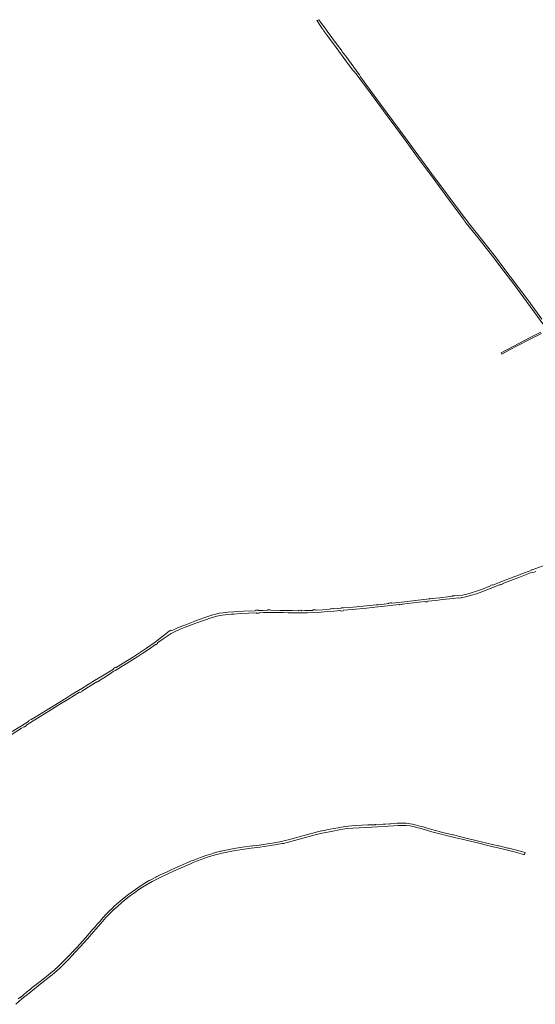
# Model space of a CAD drawing. Header units: metres. Extents: x 129909 to 134295, y 430065 to 433784.
# Tile 3 of 21: x 132102 to 133215, y 431658 to 433784. Entities that reach past the tile are written whole.
import ezdxf

# ---------------------------------------------------------------- set-up
doc = ezdxf.new("R2010")
doc.units = ezdxf.units.M
doc.layers.add('B-XX-OG-WEG-GV', color=7, linetype='Continuous', lineweight=18)

msp = doc.modelspace()

# ---------------------------------------------------------------- linework, layer by layer
at = {"layer": 'B-XX-OG-WEG-GV', "color": 253}
for points in [[(133229.3, 433137.1), (133198.7, 433178.5), (133161, 433229), (133145.2, 433250), (133129.1, 433271.4), (133088, 433323.2), (133084.1, 433328.2), (133080.4, 433333.1), (133076, 433338.6), (133048.3, 433374.3), (133000, 433439.5), (132999.2, 433440.6), (132955.8, 433500), (132938.5, 433523.7), (132881.2, 433601.3), (132838, 433660.5), (132835.2, 433664.4), (132834.7, 433665.1), (132823.2, 433680.7), (132805.8, 433704.6), (132799.2, 433713.6), (132797.5, 433716), (132795.7, 433718.3), (132788.2, 433728.6), (132765.8, 433759.1), (132761.4, 433764.9), (132753.6, 433775.3), (132747.4, 433783.5), (132743.6, 433782.1), (132743.5, 433782), (132744.9, 433780.2), (132744.5, 433780), (132745.5, 433778.6), (132749.5, 433773.4), (132755.3, 433764.5), (132756.4, 433762.8), (132758, 433760.1), (132766.7, 433748.4), (132785.3, 433723.2), (132806, 433694.7), (132820.3, 433675.6), (132823, 433672.5), (132827.3, 433667.5), (132828.3, 433666.6), (132836.5, 433655.9), (132861.2, 433622.3), (132895, 433576.3), (132930.4, 433528.2), (132951.1, 433500), (132962.3, 433484.8), (132996.6, 433438.2), (133000, 433433.5), (133029.7, 433393.1), (133061.6, 433350.4), (133063.2, 433348.2), (133075.5, 433332.8), (133091.2, 433313), (133125.7, 433269.3), (133140.2, 433250), (133168.4, 433212.5), (133203.9, 433164.3), (133233.7, 433123.8)], [(133227, 433109.2), (133204.2, 433097.2), (133167.6, 433078.3), (133141.4, 433064.6), (133143.1, 433061.7), (133159.2, 433070.7), (133198.5, 433090.8), (133228.8, 433106.2)], [(133241.5, 432608.1), (133210.8, 432596.4), (133209.5, 432596.8), (133206.6, 432595.8), (133206.3, 432594.7), (133187.8, 432587.6), (133177.3, 432583.6), (133171.2, 432581.2), (133137, 432568.2), (133123.5, 432563), (133122.2, 432563.4), (133119.3, 432562.4), (133118.2, 432561), (133101, 432554.4), (133087.8, 432549.5), (133076.9, 432545.8), (133075.2, 432545.3), (133067.5, 432543.2), (133057.6, 432541.4), (133041.6, 432539.3), (133040.7, 432540), (133036.2, 432539.5), (133035.6, 432538.6), (133020.4, 432536.8), (133008.7, 432535.5), (133000, 432534.5), (132993.6, 432533.8), (132992.4, 432534.5), (132987.1, 432533.9), (132986.5, 432533.1), (132956.1, 432529.5), (132920.8, 432525.4), (132913.3, 432524.6), (132904.6, 432523.5), (132903.8, 432524.4), (132902.2, 432524.2), (132898.7, 432523.8), (132898.2, 432523), (132888.6, 432521.8), (132882.1, 432521.1), (132880.9, 432521.5), (132874.7, 432520.8), (132874.4, 432520.4), (132872.1, 432520.2), (132850.5, 432518.2), (132822.2, 432515.4), (132800.9, 432513.4), (132800.4, 432514), (132796, 432513.8), (132795.7, 432513), (132778.7, 432511.3), (132777.9, 432512), (132772.5, 432511.7), (132772.1, 432510.9), (132755.8, 432509.5), (132740.8, 432508.6), (132739.8, 432509.4), (132735.1, 432509.1), (132734.5, 432508.2), (132717.8, 432507.7), (132710.2, 432507.5), (132708.6, 432508.5), (132704.6, 432508.3), (132703.8, 432507.6), (132690.9, 432507.7), (132663.7, 432508.2), (132643.9, 432508.4), (132642.9, 432509.3), (132637.5, 432509.3), (132636.9, 432508.5), (132627, 432508.3), (132617.5, 432507.8), (132616.5, 432508.8), (132610.7, 432508.4), (132610, 432507.6), (132584.9, 432506.3), (132563.9, 432505.1), (132551.5, 432504.3), (132540.9, 432503.1), (132532.3, 432501.9), (132525.1, 432500), (132519.1, 432498.4), (132510.4, 432495.6), (132501.6, 432492.6), (132489.2, 432488.2), (132480, 432484.9), (132458.2, 432476.6), (132444.4, 432471.3), (132441.4, 432470), (132433.8, 432466.6), (132430.5, 432464.8), (132428.5, 432465.3), (132424.7, 432463.3), (132397.9, 432442.5), (132391.9, 432438.2), (132375.7, 432426.4), (132367.4, 432420.9), (132347.4, 432408.1), (132325.3, 432394.4), (132310.2, 432385.2), (132308.9, 432385.5), (132304.7, 432383.1), (132304.2, 432381.6), (132280.6, 432367), (132272.3, 432361.8), (132263.8, 432356.7), (132236.2, 432339.8), (132212.8, 432325.6), (132204.1, 432320.2), (132187, 432309.7), (132135.6, 432278), (132127, 432272.5), (132125.8, 432272.8), (132121, 432269.9), (132120.7, 432268.7), (132105.7, 432259.3), (132086, 432246.8)], [(132083.6, 432239.6), (132105.6, 432253.6), (132110.9, 432256.9), (132112.3, 432256.7), (132116, 432259), (132116.3, 432260.3), (132125.2, 432265.9), (132170.4, 432293.9), (132186.7, 432304), (132205.9, 432315.8), (132219.5, 432324.2), (132231.3, 432331.4), (132232.8, 432331.2), (132235.2, 432332.7), (132235.8, 432334), (132255.7, 432346.2), (132268.8, 432354.2), (132270, 432354.2), (132279.7, 432360.1), (132287.5, 432365), (132287.6, 432365.7), (132300.1, 432373.6), (132304.1, 432376.2), (132307.8, 432378.3), (132316.5, 432383.8), (132323.9, 432388.2), (132325.9, 432389.4), (132345.6, 432401.6), (132356.7, 432408.5), (132367.9, 432415.7), (132375.7, 432420.8), (132385.3, 432427.6), (132394.8, 432434.5), (132395.7, 432434.3), (132396.4, 432434.8), (132399.5, 432437), (132399.7, 432438), (132411.6, 432446.6), (132420.2, 432452.6), (132429, 432458.3), (132437.5, 432463), (132448.4, 432467.7), (132458.9, 432471.9), (132482.1, 432480.6), (132501.1, 432487.4), (132515.3, 432492.1), (132527.2, 432495.5), (132539, 432498), (132551.7, 432499.5), (132559, 432500), (132564.6, 432500.4), (132579.5, 432501.3), (132612.6, 432502.9), (132613.5, 432502), (132618.7, 432502.4), (132619.1, 432503.2), (132628, 432503.5), (132637.5, 432503.7), (132671, 432503.4), (132681.6, 432503.2), (132692.5, 432502.9), (132709.7, 432502.8), (132723, 432503.1), (132736, 432503.6), (132752.8, 432504.4), (132766, 432505.5), (132780.2, 432506.7), (132794.4, 432508), (132795.5, 432506.9), (132800.3, 432507.4), (132800.8, 432508.6), (132819.8, 432510.4), (132850.4, 432513.3), (132875.3, 432515.7), (132889.7, 432517.2), (132921.5, 432520.7), (132922.2, 432520.1), (132922.2, 432520.1), (132927.4, 432520.6), (132928, 432521.5), (132976.9, 432527.1), (132978.3, 432526.5), (132982.6, 432526.8), (132982.9, 432527.8), (133000, 432529.7), (133014.6, 432531.4), (133037.6, 432534), (133048.2, 432535.2), (133048.9, 432534.5), (133054.7, 432535.2), (133054.9, 432536), (133061.4, 432537), (133069.9, 432538.7), (133077.6, 432540.8), (133087.8, 432544.3), (133105.1, 432550.8), (133139.5, 432564.1), (133140.2, 432563.7), (133145.1, 432565.4), (133145.2, 432566.2), (133179.4, 432579.3), (133208.4, 432590.5), (133209.4, 432589.8), (133214.8, 432591.7), (133215.4, 432593.1)], [(132093.7, 431657.8), (132106.7, 431669.3), (132122.1, 431682.1), (132149.6, 431703.8), (132159.3, 431711.4), (132166.2, 431716.8), (132171.9, 431721.3), (132177, 431725.6), (132182.5, 431730.6), (132188.4, 431735.9), (132193.5, 431740.8), (132200.2, 431747.4), (132208.5, 431756), (132212.3, 431759.9), (132213.4, 431761.1), (132232.6, 431781.6), (132248.8, 431799.7), (132256.5, 431808.5), (132266.4, 431820), (132277.3, 431832.5), (132288.2, 431845), (132295.3, 431852.3), (132303.2, 431860.4), (132313.8, 431869.8), (132321.7, 431876.9), (132332.1, 431885.4), (132341.5, 431892.7), (132349.5, 431898.6), (132359.4, 431905.6), (132367.4, 431910.7), (132374.3, 431914.9), (132387.9, 431922.9), (132396.3, 431927.1), (132403.9, 431931), (132410.9, 431934.5), (132418.8, 431938.2), (132433.7, 431945.1), (132450.5, 431952.7), (132471, 431961.3), (132478.2, 431964.3), (132485.9, 431967.3), (132493.7, 431970.4), (132501.1, 431973.2), (132509.3, 431975.8), (132516.8, 431978), (132524.9, 431980.3), (132533.1, 431982.5), (132541.7, 431984.5), (132563.3, 431989.1), (132581.8, 431992.3), (132601.8, 431994.9), (132620.6, 431997.1), (132638.9, 432000), (132657, 432002.7), (132668.9, 432004.7), (132671.3, 432005.2), (132687.4, 432009.2), (132711.3, 432015.8), (132739.9, 432023.5), (132755.2, 432027.1), (132770.5, 432030.3), (132777.8, 432031.9), (132791.7, 432034.6), (132799.4, 432035.8), (132808.1, 432037), (132821.3, 432038.1), (132862.4, 432040.4), (132909.2, 432043.2), (132918.5, 432043.9), (132927.4, 432044.1), (132936.2, 432043.7), (132944, 432042.8), (132951.4, 432041.5), (132959.1, 432039.7), (132968.6, 432037.1), (132992, 432030.4), (133000, 432028.3), (133009, 432025.8), (133015.4, 432024.2), (133025.4, 432021.7), (133035.1, 432019.3), (133043.7, 432017.3), (133056.2, 432014.2), (133090.5, 432006.1), (133115.8, 432000), (133121, 431998.7), (133130.3, 431996.4), (133140.4, 431994), (133149, 431991.8), (133158, 431989.6), (133169.7, 431986.7), (133179.4, 431984.2), (133189.8, 431981.5), (133192, 431980.9), (133193.2, 431985.3), (133157.9, 431994.6), (133155.9, 431995.1), (133139.7, 431998.9), (133136.5, 431999.6), (133136.1, 431999.7), (133134.9, 432000), (133098.1, 432008.9), (133054, 432019.4), (133051.5, 432020), (133048.8, 432020.7), (133046.1, 432021.7), (133044.8, 432022.2), (133038.7, 432023.6), (133038.5, 432023.7), (133037.8, 432023.6), (133036.9, 432023.7), (133021.5, 432027.2), (133009.5, 432030.3), (133000, 432033), (132996.8, 432033.9), (132986.5, 432036.8), (132981.7, 432038.2), (132973, 432040.6), (132965.9, 432042.7), (132960.7, 432044.1), (132955.4, 432045.5), (132950.1, 432046.5), (132945.1, 432047.4), (132940.5, 432048), (132936.3, 432048.5), (132932.2, 432048.7), (132927.6, 432048.8), (132922.8, 432048.6), (132917, 432048.5), (132903, 432047.6), (132900.8, 432047.5), (132891.9, 432046.9), (132889.1, 432046.7), (132886.6, 432046.6), (132869.8, 432045.7), (132869.5, 432045.6), (132853.2, 432045), (132840.5, 432044.2), (132829.4, 432043.6), (132819, 432042.8), (132811.3, 432042.2), (132803.7, 432041.3), (132796.6, 432040.3), (132789.8, 432039.1), (132780, 432037.2), (132771.9, 432035.7), (132764.6, 432034.2), (132762.7, 432033.8), (132759, 432033.1), (132755.1, 432032.3), (132753.5, 432032), (132742.2, 432029.3), (132735, 432027.5), (132728.1, 432025.6), (132720.9, 432023.5), (132702.6, 432018.5), (132692.8, 432016), (132684, 432013.6), (132681.7, 432013), (132675.1, 432011.3), (132672.1, 432010.5), (132667.5, 432009.4), (132663.2, 432008.6), (132655, 432007), (132647.8, 432005.7), (132641.2, 432004.6), (132628.6, 432002.9), (132619.7, 432001.7), (132619.2, 432001.7), (132606.1, 432000), (132604.2, 431999.8), (132582.3, 431997), (132565.3, 431994.2), (132558.1, 431993), (132543.6, 431989.9), (132537.5, 431988.5), (132536, 431988.3), (132535.2, 431988.5), (132535.2, 431988.4), (132527.2, 431986.1), (132527.1, 431986.2), (132518, 431983.2), (132514.4, 431982.1), (132504, 431978.8), (132492.6, 431975), (132484.9, 431971.9), (132475.8, 431968.3), (132473, 431967.2), (132430.6, 431948.6), (132421.7, 431944.7), (132413.7, 431941), (132405.2, 431937), (132397.9, 431933.6), (132395.9, 431932.6), (132383.4, 431925.8), (132381.7, 431924.8), (132374.1, 431920.4), (132366.4, 431915.5), (132359.1, 431910.8), (132344.9, 431900.8), (132337.9, 431895.5), (132331.2, 431890.4), (132323.3, 431884.2), (132314.6, 431877.1), (132311.1, 431874), (132306.1, 431869.4), (132302.1, 431865.5), (132295.2, 431858.8), (132287.8, 431851.3), (132281.6, 431844.4), (132274.7, 431836.8), (132269.4, 431830.6), (132264.7, 431825.1), (132260.1, 431819.8), (132244.2, 431801.3), (132225, 431780.4), (132220.5, 431775.6), (132217.3, 431772.1), (132216.3, 431771), (132211.2, 431765.4), (132206.9, 431760.8), (132189.6, 431743.5), (132183.5, 431737.8), (132177.8, 431732.8), (132177.5, 431732.5), (132172.8, 431728.6), (132172.6, 431728.5), (132163.8, 431721.2), (132152.4, 431711.8), (132143.5, 431704.9), (132140.5, 431702.7), (132131.7, 431696), (132129.1, 431693.9), (132125, 431690.5), (132116.9, 431684), (132109.9, 431678), (132108.5, 431676.7), (132104.3, 431673.4), (132104.1, 431673.2), (132103.8, 431673), (132103.5, 431672.9), (132103.1, 431672.8), (132102.8, 431672.7), (132102.4, 431672.7), (132102.2, 431672.7), (132098.5, 431669.4)]]:
    msp.add_lwpolyline(points, dxfattribs=at)

doc.saveas('drawing.dxf')
